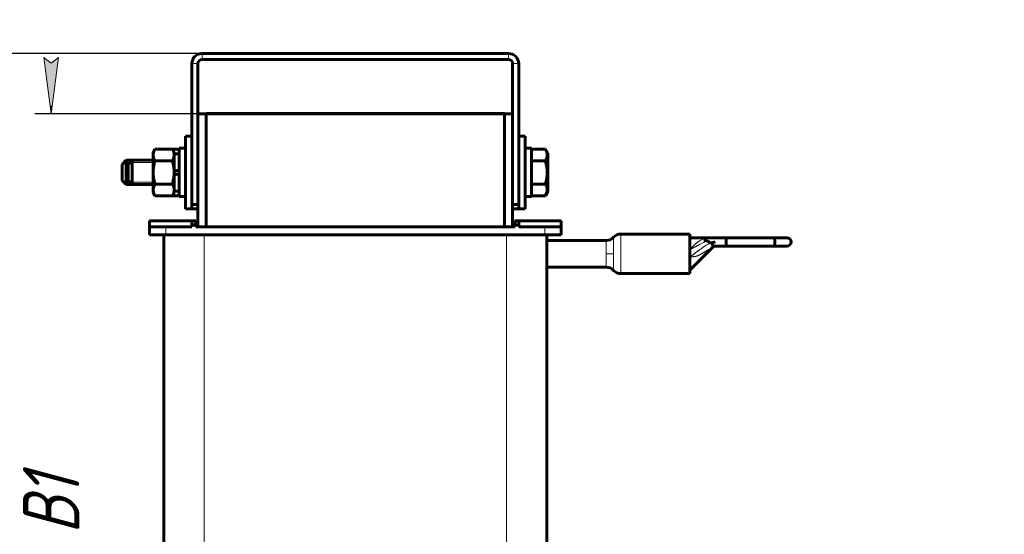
# Model space of a CAD drawing. Header units: millimetres. Extents: x 0 to 297, y 0 to 420.
# Tile 6 of 8: x 175 to 297, y 147 to 211. Entities that reach past the tile are written whole.
import ezdxf

# ---------------------------------------------------------------- set-up
doc = ezdxf.new("R2010")
doc.units = ezdxf.units.MM
doc.linetypes.add('K5LT_BASIC', pattern=[0])
doc.linetypes.add('K5LT_THIN', pattern=[0])
doc.layers.add('Системный слой', color=7, linetype='Continuous')
doc.styles.add('KDIMTEXTSTYLE', font='GOST_AU.SHX', dxfattribs={"width": 0.96, "oblique": 15, "height": 5})
doc.dimstyles.new('KDIMSTYLE (0.50)', dxfattribs={"dimtxt": 5, "dimasz": 1, "dimexe": 2, "dimexo": 0, "dimgap": 1, "dimtad": 1, "dimlfac": 2, "dimtxsty": 'KDIMTEXTSTYLE', "dimsah": 1, "dimcen": 0, "dimdle": 1, "dimadec": 0, "dimazin": 0, "dimtfac": 0.667, "dimtmove": 0, "dimatfit": 3, "dimfxl": 1, "dimtvp": 1, "dimtolj": 1, "dimtzin": 0, "dimarcsym": 0})

# ---------------------------------------------------------------- blocks, each defined once
blk = doc.blocks.new('U52')
at = {"layer": 'Системный слой', "color": 150, "linetype": 'K5LT_BASIC', "lineweight": 60, "true_color": 0x0080ff}
for p, q in [((258.03, 181.26), (258.02, 181.25)), ((258.04, 181.26), (258.03, 181.26)), ((258.06, 181.26), (258.04, 181.26))]:
    blk.add_line(p, q, dxfattribs=at)
blk = doc.blocks.new('U53')
at = {"layer": 'Системный слой', "color": 150, "linetype": 'K5LT_BASIC', "lineweight": 60, "true_color": 0x0080ff}
for p, q in [((258.04, 182.23), (258.02, 182.21)), ((258.06, 182.26), (258.04, 182.23)), ((258.09, 182.28), (258.06, 182.26))]:
    blk.add_line(p, q, dxfattribs=at)
blk = doc.blocks.new('U55')
at = {"layer": 'Системный слой', "color": 150, "linetype": 'K5LT_BASIC', "lineweight": 60, "true_color": 0x0080ff}
for p, q in [((237.62, 191.77), (237.62, 196.27)), ((237.62, 187.27), (237.62, 191.77))]:
    blk.add_line(p, q, dxfattribs=at)
blk = doc.blocks.new('U56')
at = {"layer": 'Системный слой', "color": 150, "linetype": 'K5LT_BASIC', "lineweight": 60, "true_color": 0x0080ff}
for p, q in [((195.52, 191.77), (195.52, 196.27)), ((195.52, 187.27), (195.52, 191.77))]:
    blk.add_line(p, q, dxfattribs=at)
blk = doc.blocks.new('U59')
at = {"layer": 'Системный слой', "color": 150, "linetype": 'K5LT_BASIC', "lineweight": 60, "true_color": 0x0080ff}
for p, q in [((194.64, 188.89), (194.67, 188.93)), ((194.67, 188.93), (194.69, 188.98)), ((194.69, 188.98), (194.72, 189.02))]:
    blk.add_line(p, q, dxfattribs=at)
blk = doc.blocks.new('U60')
at = {"layer": 'Системный слой', "color": 150, "linetype": 'K5LT_BASIC', "lineweight": 60, "true_color": 0x0080ff}
for p, q in [((194.67, 194.62), (194.64, 194.66)), ((194.69, 194.57), (194.67, 194.62)), ((194.72, 194.52), (194.69, 194.57))]:
    blk.add_line(p, q, dxfattribs=at)
blk = doc.blocks.new('U61')
at = {"layer": 'Системный слой', "color": 150, "linetype": 'K5LT_BASIC', "lineweight": 60, "true_color": 0x0080ff}
for p, q in [((238.42, 191.77), (238.42, 194.77)), ((238.42, 188.77), (238.42, 191.77))]:
    blk.add_line(p, q, dxfattribs=at)
blk = doc.blocks.new('U62')
at = {"layer": 'Системный слой', "color": 150, "linetype": 'K5LT_BASIC', "lineweight": 60, "true_color": 0x0080ff}
for p, q in [((258.02, 184.12), (258.02, 181.67)), ((258.02, 181.67), (258.02, 179.22))]:
    blk.add_line(p, q, dxfattribs=at)
blk = doc.blocks.new('U66')
at = {"layer": 'Системный слой', "color": 150, "linetype": 'K5LT_BASIC', "lineweight": 60, "true_color": 0x0080ff}
for p, q in [((194.72, 191.77), (194.72, 194.77)), ((194.72, 188.77), (194.72, 191.77))]:
    blk.add_line(p, q, dxfattribs=at)
blk = doc.blocks.new('U69')
at = {"layer": 'Системный слой', "color": 7, "linetype": 'K5LT_THIN', "lineweight": 18}
for p, q in [((249.48, 184.12), (249.48, 181.67)), ((249.48, 181.67), (249.48, 179.22))]:
    blk.add_line(p, q, dxfattribs=at)
blk = doc.blocks.new('KDIMARROW_01')
at = {"layer": 'Системный слой'}
blk.add_hatch(color=0, dxfattribs=at).paths.add_polyline_path([(0, 0), (-7, 0.92), (-6.3, 0), (-7, -0.92)])
at = {"layer": 'Системный слой', "color": 0, "linetype": 'K5LT_THIN', "lineweight": 18}
for p, q in [((-6.3, 0), (-7, 0.92)), ((-7, 0.92), (0, 0)), ((0, 0), (-7, -0.92)), ((-7, -0.92), (-6.3, 0)), ((0, 0), (-1, 0))]:
    blk.add_line(p, q, dxfattribs=at)

msp = doc.modelspace()

# ---------------------------------------------------------------- linework, layer by layer
at = {"layer": 'Системный слой', "color": 150, "linetype": 'K5LT_BASIC', "lineweight": 60, "true_color": 0x0080ff}
for p, q in [((197.5662, 206.524), (235.5662, 206.524)), ((196.3162, 187.774), (196.3162, 205.274)), ((197.0662, 187.774), (197.0662, 205.274)), ((197.5662, 205.774), (235.5662, 205.774)), ((236.0662, 205.274), (236.0662, 187.774)), ((236.8162, 205.274), (236.8162, 187.774)), ((197.0662, 199.024), (198.0662, 199.024)), ((197.0662, 199.024), (197.0662, 185.024)), ((198.0662, 199.074), (235.0662, 199.074)), ((198.0662, 199.024), (198.0662, 199.074)), ((198.0662, 199.024), (198.0662, 185.024)), ((198.0662, 199.024), (198.0662, 185.024)), ((198.0662, 199.024), (235.0662, 199.024)), ((198.0662, 199.024), (235.0662, 199.024)), ((235.0662, 199.024), (235.0662, 199.074)), ((235.0662, 199.024), (236.0662, 199.024)), ((235.0662, 199.024), (235.0662, 185.024)), ((235.0662, 199.024), (235.0662, 185.024)), ((236.0662, 199.024), (236.0662, 185.024)), ((196.3162, 196.274), (195.5162, 196.274)), ((237.6162, 196.274), (236.8162, 196.274)), ((191.7395, 194.6607), (191.5162, 194.274)), ((191.5162, 194.274), (191.5162, 193.939)), ((193.8929, 194.6607), (191.7395, 194.6607)), ((194.1162, 194.274), (193.8929, 194.6607)), ((194.6429, 194.6607), (193.8929, 194.6607)), ((194.1162, 194.274), (194.1162, 193.939)), ((194.7162, 194.099), (194.1162, 194.099)), ((194.7162, 194.5338), (194.6429, 194.6607)), ((195.5162, 194.774), (194.7162, 194.774)), ((238.4162, 194.774), (237.6162, 194.774)), ((238.4162, 194.6607), (240.1208, 194.6607)), ((240.1208, 194.6607), (240.4162, 194.149)), ((240.4162, 189.399), (240.4162, 194.149)), ((188.1662, 193.274), (187.6662, 192.774)), ((188.9162, 193.274), (188.1662, 193.274)), ((188.1662, 190.274), (188.1662, 193.274)), ((188.9162, 193.274), (188.4162, 192.774)), ((191.5162, 193.274), (188.9162, 193.274)), ((188.9162, 190.274), (188.9162, 193.274)), ((191.5162, 193.939), (191.5162, 191.774)), ((193.8929, 193.2173), (191.7395, 193.2173)), ((194.1162, 193.939), (194.1162, 191.774)), ((238.4162, 193.2173), (240.1208, 193.2173)), ((187.6662, 190.774), (187.6662, 192.774)), ((188.4162, 190.774), (188.4162, 192.774)), ((191.5162, 191.774), (191.5162, 189.6089)), ((194.1162, 191.8883), (194.7162, 192.1066)), ((194.1162, 191.774), (194.1162, 189.6089)), ((194.1162, 191.4413), (194.7162, 191.6597)), ((188.1662, 190.274), (187.6662, 190.774)), ((188.9162, 190.274), (188.4162, 190.774)), ((188.9162, 190.274), (188.1662, 190.274)), ((191.5162, 190.274), (188.9162, 190.274)), ((191.5162, 189.6089), (191.5162, 189.274)), ((191.7395, 188.8872), (191.5162, 189.274)), ((193.8929, 190.3306), (191.7395, 190.3306)), ((194.1162, 189.274), (193.8929, 188.8872)), ((194.1162, 189.6089), (194.1162, 189.274)), ((194.7162, 189.449), (194.1162, 189.449)), ((238.4162, 190.3306), (240.1208, 190.3306)), ((240.1208, 188.8872), (240.4162, 189.399)), ((193.8929, 188.8872), (191.7395, 188.8872)), ((194.6429, 188.8872), (193.8929, 188.8872)), ((194.7162, 189.0142), (194.6429, 188.8872)), ((195.5162, 188.774), (194.7162, 188.774)), ((238.4162, 188.774), (237.6162, 188.774)), ((238.4162, 188.8872), (240.1208, 188.8872)), ((196.3162, 187.274), (195.5162, 187.274)), ((197.0662, 187.774), (196.3162, 187.774)), ((196.3162, 187.274), (196.3162, 187.774)), ((197.0662, 187.274), (196.3162, 187.274)), ((236.0662, 187.774), (236.8162, 187.774)), ((236.8162, 187.274), (236.0662, 187.274)), ((236.8162, 187.274), (236.8162, 187.774)), ((237.6162, 187.274), (236.8162, 187.274)), ((191.0662, 185.024), (191.0662, 185.774)), ((191.0662, 185.774), (196.3162, 185.774)), ((196.3162, 185.274), (196.3162, 185.774)), ((196.3162, 185.774), (196.8162, 185.774)), ((196.8162, 185.774), (196.8162, 185.274)), ((236.3162, 185.774), (236.8162, 185.774)), ((236.3162, 185.274), (236.3162, 185.774)), ((236.8162, 185.774), (242.0662, 185.774)), ((236.8162, 185.774), (236.8162, 185.274)), ((242.0662, 185.024), (242.0662, 185.774)), ((191.0662, 185.024), (193.0662, 185.024)), ((191.0662, 184.024), (191.0662, 185.024)), ((193.0662, 185.024), (196.3162, 185.024)), ((196.3162, 185.024), (196.3162, 185.274)), ((196.3162, 185.274), (196.8162, 185.274)), ((196.8162, 185.024), (196.8162, 185.274)), ((196.8162, 185.024), (236.3162, 185.024)), ((236.3162, 185.024), (236.3162, 185.274)), ((236.3162, 185.274), (236.8162, 185.274)), ((236.8162, 185.024), (236.8162, 185.274)), ((236.8162, 185.024), (240.0662, 185.024)), ((240.0662, 185.024), (242.0662, 185.024)), ((242.0662, 184.024), (242.0662, 185.024)), ((191.0662, 184.024), (193.0662, 184.024)), ((192.8162, 123.024), (192.8162, 184.024)), ((193.0662, 184.024), (240.0662, 184.024)), ((240.0662, 184.024), (242.0662, 184.024)), ((240.3162, 123.024), (240.3162, 184.024)), ((240.3162, 183.324), (247.6494, 183.324)), ((249.4824, 184.124), (258.0162, 184.124)), ((258.0162, 183.674), (259.8662, 183.674)), ((259.8607, 183.6708), (259.8662, 183.674)), ((262.6127, 183.674), (259.8662, 183.674)), ((260.5463, 183.0499), (260.4383, 183.149)), ((268.3858, 183.674), (262.6127, 183.674)), ((270.0412, 183.674), (268.3858, 183.674)), ((258.0892, 179.7459), (260.9373, 182.5521)), ((261.0103, 182.624), (260.9503, 182.5865)), ((262.6127, 182.624), (260.9931, 182.624)), ((268.3858, 182.624), (262.6127, 182.624)), ((270.0412, 182.624), (268.3858, 182.624)), ((258.0162, 181.2551), (258.0569, 181.2633)), ((240.3162, 180.024), (247.6494, 180.024)), ((249.4824, 179.224), (258.0162, 179.224))]:
    msp.add_line(p, q, dxfattribs=at)
at = {"layer": 'Системный слой', "color": 7, "linetype": 'K5LT_THIN', "lineweight": 18}
for p, q in [((197.5662, 206.524), (197.5662, 205.774)), ((235.5662, 205.774), (235.5662, 206.524)), ((197.0662, 205.274), (196.3162, 205.274)), ((236.0662, 205.274), (236.8162, 205.274)), ((188.1662, 193.0033), (187.8956, 193.0033)), ((188.6456, 193.0033), (188.1662, 193.0033)), ((188.9162, 193.0033), (188.6456, 193.0033)), ((191.5162, 193.0033), (188.9162, 193.0033)), ((188.1662, 190.5446), (187.8956, 190.5446)), ((188.6456, 190.5446), (188.1662, 190.5446)), ((188.9162, 190.5446), (188.6456, 190.5446)), ((191.5162, 190.5446), (188.9162, 190.5446)), ((193.0662, 184.024), (193.0662, 185.024)), ((240.0662, 184.024), (240.0662, 185.024)), ((197.8162, 123.024), (197.8162, 184.024)), ((235.3162, 123.024), (235.3162, 184.024)), ((247.6494, 183.324), (247.6494, 181.674)), ((248.5659, 183.724), (248.5659, 181.674)), ((261.1293, 183.149), (260.4383, 183.149)), ((247.6494, 181.674), (247.6494, 180.024)), ((247.6494, 181.674), (248.5659, 181.674)), ((248.5659, 181.674), (248.5659, 179.624))]:
    msp.add_line(p, q, dxfattribs=at)
at = {"layer": 'Системный слой', "color": 150, "linetype": 'K5LT_BASIC', "lineweight": 60, "true_color": 0x0080ff}
for centre, radius, start, end in [((197.5662, 205.274), 1.25, 90, 180), ((235.5662, 205.274), 1.25, 0, 90), ((197.5662, 205.274), 0.5, 90, 180), ((235.5662, 205.274), 0.5, 0, 90), ((247.6494, 184.574), 1.25, 270, 317.156357), ((249.4824, 182.874), 1.25, 90, 137.156357), ((270.0412, 183.149), 0.525, 270, 90), ((261.1128, 182.374), 0.25, 90, 134.574779), ((261.1109, 182.374), 0.25, 90.000084, 133.813481), ((261.1115, 182.374), 0.25, 90.000104, 90.155281), ((247.6494, 178.774), 1.25, 42.843643, 90), ((249.4824, 180.474), 1.25, 222.843643, 270), ((257.9138, 179.924), 0.25, 294.172881, 314.574779)]:
    msp.add_arc(centre, radius, start, end, dxfattribs=at)
msp.add_ellipse((262.6127, 183.149), major_axis=(0, -0.525), ratio=0.18307279, start_param=3.14159265, end_param=6.28318531, dxfattribs=at)
for points, knots in [([(191.7395, 194.6607), (191.7098, 194.6093), (191.6657, 194.5262), (191.6138, 194.4092), (191.5783, 194.3134), (191.552, 194.2232), (191.53, 194.1223), (191.5184, 194.0293), (191.5162, 193.962), (191.5162, 193.939)], [0, 0, 0, 0, 2.19292398, 3.51825832, 4.90426476, 6.18464535, 7.24784718, 9.05858362, 10, 10, 10, 10]), ([(194.1162, 193.939), (194.1162, 193.9833), (194.111, 194.0688), (194.0878, 194.1989), (194.0549, 194.312), (193.9961, 194.468), (193.9405, 194.5783), (193.8929, 194.6607)], [0, 0, 0, 0, 1.44740223, 2.79972062, 4.28007379, 5.18836903, 8, 8, 8, 8]), ([(240.1208, 193.2173), (240.1763, 193.3136), (240.2448, 193.4528), (240.3017, 193.6272), (240.3259, 193.7331), (240.3405, 193.834), (240.3458, 193.9353), (240.3406, 194.0455), (240.3225, 194.169), (240.2763, 194.3427), (240.2039, 194.5107), (240.1403, 194.6268), (240.1208, 194.6607)], [0, 0, 0, 0, 2.66648978, 3.81042523, 4.70044363, 5.50384401, 6.49985301, 7.39542909, 8.43653023, 9.79482315, 12.05966974, 13, 13, 13, 13]), ([(191.5162, 193.939), (191.5162, 193.8948), (191.5215, 193.8093), (191.5447, 193.6791), (191.5775, 193.5661), (191.6363, 193.41), (191.6919, 193.2998), (191.7395, 193.2173)], [0, 0, 0, 0, 1.44740223, 2.79972062, 4.28007379, 5.18836903, 8, 8, 8, 8]), ([(191.7395, 193.2173), (191.7307, 193.1868), (191.7083, 193.1072), (191.6678, 192.9533), (191.6181, 192.739), (191.5765, 192.5146), (191.5474, 192.3055), (191.5325, 192.1583), (191.5241, 192.0402), (191.5196, 191.9514), (191.5168, 191.8626), (191.5162, 191.8035), (191.5162, 191.774)], [0, 0, 0, 0, 1.43286195, 3.72544107, 7.16430976, 11.33828068, 14.00371051, 16.66914034, 18.00185526, 19.33457017, 20.66728509, 22, 22, 22, 22]), ([(193.8929, 193.2173), (193.9226, 193.2688), (193.9668, 193.3519), (194.0187, 193.4688), (194.0542, 193.5647), (194.0804, 193.6549), (194.1025, 193.7557), (194.1141, 193.8488), (194.1162, 193.916), (194.1162, 193.939)], [0, 0, 0, 0, 2.19292398, 3.51825832, 4.90426476, 6.18464535, 7.24784718, 9.05858362, 10, 10, 10, 10]), ([(194.1162, 191.774), (194.1162, 191.8142), (194.1151, 191.8949), (194.11, 192.0162), (194.1016, 192.137), (194.0871, 192.288), (194.0631, 192.4685), (194.0205, 192.7098), (193.9642, 192.9597), (193.9157, 193.1385), (193.8929, 193.2173)], [0, 0, 0, 0, 1.81846407, 3.63692813, 5.4553922, 7.27385627, 10.46569137, 13.65752648, 18.30421618, 22, 22, 22, 22]), ([(240.1208, 190.3306), (240.1402, 190.3978), (240.1872, 190.5697), (240.2593, 190.882), (240.3097, 191.1963), (240.332, 191.4389), (240.3398, 191.574), (240.3428, 191.6614), (240.344, 191.7348), (240.3442, 191.8137), (240.3424, 191.9127), (240.3369, 192.0316), (240.3245, 192.2022), (240.2957, 192.4495), (240.2444, 192.7311), (240.1825, 192.995), (240.1421, 193.1435), (240.1208, 193.2173)], [0, 0, 0, 0, 3.15229629, 8.02402693, 14.43035773, 17.47429983, 18.99627089, 20.51824194, 21.40985484, 22.30146773, 24.08469353, 25.86791932, 27.65114512, 31.79250392, 37.07252473, 40.53626237, 44, 44, 44, 44]), ([(191.5162, 191.774), (191.5162, 191.7337), (191.5173, 191.653), (191.5224, 191.5317), (191.5308, 191.4109), (191.5454, 191.26), (191.5694, 191.0794), (191.6119, 190.8381), (191.6683, 190.5882), (191.7168, 190.4094), (191.7395, 190.3306)], [0, 0, 0, 0, 1.81846407, 3.63692813, 5.4553922, 7.27385627, 10.46569137, 13.65752648, 18.30421618, 22, 22, 22, 22]), ([(193.8929, 190.3306), (193.9018, 190.3612), (193.9242, 190.4408), (193.9647, 190.5946), (194.0143, 190.8089), (194.056, 191.0334), (194.0851, 191.2424), (194.1, 191.3897), (194.1084, 191.5077), (194.1129, 191.5965), (194.1156, 191.6853), (194.1162, 191.7445), (194.1162, 191.774)], [0, 0, 0, 0, 1.43286195, 3.72544107, 7.16430976, 11.33828068, 14.00371051, 16.66914034, 18.00185526, 19.33457017, 20.66728509, 22, 22, 22, 22]), ([(191.7395, 190.3306), (191.7098, 190.2791), (191.6657, 190.1961), (191.6138, 190.0791), (191.5783, 189.9832), (191.552, 189.8931), (191.53, 189.7922), (191.5184, 189.6992), (191.5162, 189.6319), (191.5162, 189.6089)], [0, 0, 0, 0, 2.19292398, 3.51825832, 4.90426476, 6.18464535, 7.24784718, 9.05858362, 10, 10, 10, 10]), ([(191.5162, 189.6089), (191.5162, 189.5647), (191.5215, 189.4792), (191.5447, 189.349), (191.5775, 189.236), (191.6363, 189.0799), (191.6919, 188.9697), (191.7395, 188.8872)], [0, 0, 0, 0, 1.44740223, 2.79972062, 4.28007379, 5.18836903, 8, 8, 8, 8]), ([(194.1162, 189.6089), (194.1162, 189.6532), (194.111, 189.7386), (194.0878, 189.8688), (194.0549, 189.9819), (193.9961, 190.1379), (193.9405, 190.2481), (193.8929, 190.3306)], [0, 0, 0, 0, 1.44740223, 2.79972062, 4.28007379, 5.18836903, 8, 8, 8, 8]), ([(193.8929, 188.8872), (193.9226, 188.9387), (193.9668, 189.0217), (194.0187, 189.1387), (194.0542, 189.2346), (194.0804, 189.3247), (194.1025, 189.4256), (194.1141, 189.5187), (194.1162, 189.5859), (194.1162, 189.6089)], [0, 0, 0, 0, 2.19292398, 3.51825832, 4.90426476, 6.18464535, 7.24784718, 9.05858362, 10, 10, 10, 10]), ([(240.1208, 188.8872), (240.1763, 188.9835), (240.2448, 189.1227), (240.3017, 189.2971), (240.3259, 189.403), (240.3405, 189.5038), (240.3458, 189.6051), (240.3406, 189.7153), (240.3225, 189.8388), (240.2763, 190.0126), (240.2039, 190.1806), (240.1403, 190.2967), (240.1208, 190.3306)], [0, 0, 0, 0, 2.66648978, 3.81042523, 4.70044363, 5.50384401, 6.49985301, 7.39542909, 8.43653023, 9.79482315, 12.05966974, 13, 13, 13, 13]), ([(259.8607, 183.6708), (259.856, 183.668), (259.8491, 183.6605), (259.8417, 183.643), (259.8372, 183.6221), (259.8356, 183.5939), (259.838, 183.5609), (259.8443, 183.5263), (259.8538, 183.4929), (259.8659, 183.4612), (259.8805, 183.431), (259.8979, 183.4024), (259.9182, 183.3757), (259.9415, 183.3513), (259.9671, 183.3302), (259.9933, 183.3133), (260.0301, 183.2948), (260.0597, 183.2851), (260.0808, 183.2799)], [0, 0, 0, 0, 1.84543821, 2.9755521, 4.33504206, 5.81739625, 7.29868004, 8.63253444, 9.82989634, 10.91561914, 11.94245323, 12.92206678, 13.87622957, 14.81341169, 15.72706017, 16.58006752, 17.30988599, 19, 19, 19, 19]), ([(260.0808, 183.2799), (260.1043, 183.2743), (260.1528, 183.2621), (260.2219, 183.2432), (260.2742, 183.227), (260.3137, 183.2133), (260.3406, 183.2032), (260.3631, 183.1936), (260.3831, 183.1844), (260.4021, 183.1747), (260.4231, 183.1615), (260.4338, 183.1531), (260.4383, 183.149)], [0, 0, 0, 0, 2.48446723, 5.1391046, 7.35500452, 8.06201136, 9.41225676, 10.2894528, 10.5450623, 11.61569794, 12.38595959, 13, 13, 13, 13]), ([(261.1293, 183.149), (261.0925, 183.1362), (261.0348, 183.1168), (260.9547, 183.0918), (260.8889, 183.0726), (260.8257, 183.056), (260.7708, 183.0436), (260.7294, 183.0358), (260.6979, 183.0312), (260.6735, 183.0285), (260.6516, 183.0271), (260.6326, 183.0267), (260.6159, 183.0272), (260.602, 183.0285), (260.5901, 183.0304), (260.5798, 183.0327), (260.5705, 183.0357), (260.5588, 183.0405), (260.551, 183.0456), (260.5463, 183.0499)], [0, 0, 0, 0, 3.85756364, 6.02588175, 8.32811645, 10.64760975, 12.51521722, 13.92103419, 14.84050842, 15.67622089, 16.37667065, 17.02475545, 17.56201023, 18.04011502, 18.41792277, 18.75796611, 19.08929506, 19.38890602, 20, 20, 20, 20]), ([(260.9931, 182.624), (260.9838, 182.624), (260.968, 182.6273), (260.9441, 182.6396), (260.9218, 182.6564), (260.8977, 182.6811), (260.8744, 182.712), (260.854, 182.7457), (260.8376, 182.7793), (260.8251, 182.8114), (260.8164, 182.8403), (260.8096, 182.8723), (260.8071, 182.9), (260.8088, 182.9283), (260.812, 182.9456), (260.8173, 182.9618), (260.824, 182.9773), (260.8355, 182.9957), (260.8518, 183.0141), (260.8724, 183.0322), (260.8951, 183.048), (260.9219, 183.0637), (260.9512, 183.0788), (260.9874, 183.0953), (261.0358, 183.1151), (261.0841, 183.1331), (261.1176, 183.1449), (261.1293, 183.149)], [0, 0, 0, 0, 2.1519975, 3.46182421, 5.0261623, 6.72037802, 8.40271786, 9.90426292, 11.23177247, 12.393992, 13.38852215, 14.17483029, 15.51009154, 15.96622118, 16.77154739, 17.11000272, 17.51194462, 18.29609385, 19.05225856, 19.70657696, 20.71502374, 21.48198934, 22.43027849, 23.59191034, 24.92928473, 26.92400249, 28, 28, 28, 28]), ([(268.3858, 182.624), (268.3971, 182.624), (268.4155, 182.6287), (268.4405, 182.6463), (268.4609, 182.6684), (268.4819, 182.7003), (268.5038, 182.7455), (268.5244, 182.8056), (268.5413, 182.8753), (268.5532, 182.9458), (268.5609, 183.0146), (268.5653, 183.0819), (268.5667, 183.1488), (268.5653, 183.2154), (268.5612, 183.2797), (268.5547, 183.3397), (268.5461, 183.3954), (268.535, 183.4502), (268.5197, 183.5071), (268.5001, 183.5611), (268.478, 183.6046), (268.4561, 183.6356), (268.4353, 183.656), (268.412, 183.6703), (268.3956, 183.674), (268.3858, 183.674)], [0, 0, 0, 0, 1.55964618, 2.54075679, 3.56826444, 4.59783255, 5.83953444, 7.29186571, 8.63078598, 9.84887934, 10.94478129, 11.97511432, 13, 14.01829823, 15.03520689, 16.00399301, 16.92796831, 17.87139759, 18.98914907, 20.33207912, 21.60386431, 22.69656121, 23.73042048, 24.65481356, 26, 26, 26, 26]), ([(260.9503, 182.5865), (260.9664, 182.5966), (260.9976, 182.6114), (261.0424, 182.6221), (261.0694, 182.624), (261.081, 182.624)], [0, 0, 0, 0, 2.49672689, 4.49667866, 6, 6, 6, 6])]:
    msp.add_open_spline(points, degree=3, knots=knots, dxfattribs=at)
at = {"layer": 'Системный слой', "color": 7, "linetype": 'K5LT_THIN', "lineweight": 18}
for points, knots in [([(258.0859, 182.2783), (258.0846, 182.36), (258.0819, 182.5098), (258.0763, 182.7113), (258.0696, 182.8912), (258.0611, 183.0679), (258.0506, 183.2415), (258.0393, 183.3975), (258.0296, 183.5177), (258.0225, 183.6014), (258.0184, 183.6495), (258.0165, 183.6704), (258.0162, 183.6739), (258.0162, 183.674)], [0, 0, 0, 0, 1.40444443, 2.64015512, 3.77914449, 5.02912333, 6.51862906, 8.08155313, 9.60545898, 10.95347844, 12.25517064, 13.26790091, 14, 14, 14, 14]), ([(260.0808, 183.2799), (260.0014, 183.2375), (259.8542, 183.1561), (259.6486, 183.0465), (259.4707, 182.9522), (259.3144, 182.8699), (259.1725, 182.7954), (259.049, 182.7308), (258.9468, 182.6773), (258.8679, 182.636), (258.8004, 182.6007), (258.7386, 182.5683), (258.6744, 182.5347), (258.6096, 182.501), (258.5438, 182.4665), (258.4797, 182.4331), (258.416, 182.4003), (258.3566, 182.3694), (258.3013, 182.3409), (258.2497, 182.3149), (258.1975, 182.289), (258.142, 182.2613), (258.0809, 182.2314), (258.0384, 182.2113), (258.0162, 182.201)], [0, 0, 0, 0, 2.81568379, 5.28018595, 7.37407264, 9.20163411, 10.9244303, 12.51212077, 13.68911559, 14.64503644, 15.39525876, 16.1648788, 16.93088646, 17.76831685, 18.54551145, 19.3596344, 20.12579069, 20.87703362, 21.53920919, 22.15134273, 22.75824284, 23.43906726, 24.18631965, 25, 25, 25, 25]), ([(260.5463, 183.0499), (260.4329, 182.9812), (260.222, 182.849), (259.9323, 182.663), (259.6936, 182.5049), (259.5022, 182.3742), (259.3485, 182.2668), (259.2264, 182.1795), (259.1299, 182.1094), (259.052, 182.0518), (258.9826, 181.9999), (258.9204, 181.9528), (258.8582, 181.9051), (258.7932, 181.8547), (258.7202, 181.7973), (258.6501, 181.7416), (258.5869, 181.6907), (258.526, 181.6416), (258.4638, 181.5912), (258.3986, 181.5392), (258.34, 181.493), (258.2869, 181.4521), (258.2357, 181.4135), (258.1797, 181.372), (258.1209, 181.3293), (258.0657, 181.2899), (258.0314, 181.2657), (258.0162, 181.2551)], [0, 0, 0, 0, 3.52163782, 6.60516341, 9.13297246, 11.10506496, 12.75368233, 14.10266871, 15.09036728, 15.92264886, 16.68772668, 17.39990287, 18.01385194, 18.79182348, 19.61795406, 20.49450711, 21.18134391, 21.84168263, 22.67869235, 23.50737132, 24.30277769, 24.90480448, 25.50588563, 26.16575985, 26.88442713, 27.50743947, 28, 28, 28, 28]), ([(259.8607, 183.6708), (259.7878, 183.6286), (259.651, 183.5483), (259.4603, 183.4309), (259.3026, 183.3286), (259.1739, 183.2408), (259.0708, 183.1673), (258.9831, 183.1022), (258.906, 183.0431), (258.8334, 182.9855), (258.7634, 182.9283), (258.6975, 182.8727), (258.6339, 182.8175), (258.5701, 182.7608), (258.5022, 182.6987), (258.4276, 182.6283), (258.3398, 182.5431), (258.246, 182.4486), (258.1591, 182.3576), (258.1077, 182.3022), (258.0859, 182.2783)], [0, 0, 0, 0, 2.37922646, 4.46018314, 6.24287004, 7.59065678, 8.76817503, 9.72374069, 10.59398414, 11.43723453, 12.26374639, 13.0735197, 13.82084299, 14.60252827, 15.44567035, 16.37128968, 17.45087023, 18.85088667, 20.07621873, 21, 21, 21, 21]), ([(260.9503, 182.5865), (260.8759, 182.54), (260.736, 182.4522), (260.5422, 182.3298), (260.3804, 182.2275), (260.2483, 182.144), (260.1368, 182.0736), (260.0333, 182.0088), (259.936, 181.9481), (259.8467, 181.8929), (259.7693, 181.8457), (259.6986, 181.8029), (259.6287, 181.7611), (259.5586, 181.7199), (259.4758, 181.6724), (259.4011, 181.6305), (259.3313, 181.5928), (259.283, 181.5674), (259.2384, 181.5445), (259.197, 181.5239), (259.1578, 181.5049), (259.1178, 181.4862), (259.0759, 181.4675), (259.0313, 181.4484), (258.9857, 181.4299), (258.9368, 181.4118), (258.8869, 181.3948), (258.8363, 181.3792), (258.7895, 181.3665), (258.7459, 181.3565), (258.7066, 181.3487), (258.6706, 181.3424), (258.6367, 181.3369), (258.6014, 181.332), (258.5639, 181.3278), (258.525, 181.3241), (258.4887, 181.3208), (258.4542, 181.3174), (258.4189, 181.3144), (258.3792, 181.3109), (258.334, 181.3062), (258.2841, 181.3004), (258.2276, 181.2931), (258.1685, 181.2839), (258.1103, 181.274), (258.0739, 181.2667), (258.0569, 181.2633)], [0, 0, 0, 0, 3.99970032, 7.52665968, 10.41013829, 12.65013616, 14.57132363, 16.34444049, 18.12244508, 19.69711114, 21.03351607, 22.1482447, 23.363277, 24.6398739, 25.73749077, 27.55453928, 28.40016628, 29.19839978, 29.92477171, 30.57928207, 31.19163503, 31.80236836, 32.46534449, 33.12087696, 33.81574488, 34.49608582, 35.26905508, 35.97511996, 36.65657323, 37.24413459, 37.79011862, 38.2744435, 38.71814224, 39.18110299, 39.71561373, 40.23656423, 40.7567039, 41.20153385, 41.67756773, 42.2384459, 42.88416836, 43.61349793, 44.40252213, 45.35288135, 46.23188344, 47, 47, 47, 47]), ([(260.9373, 182.5521), (260.9374, 182.5521), (260.9376, 182.5536), (260.939, 182.5597), (260.9414, 182.5676), (260.9448, 182.5765), (260.9482, 182.5831), (260.9503, 182.5865)], [0, 0, 0, 0, 2.14551876, 3.9374849, 5.37589844, 6.71321989, 8, 8, 8, 8]), ([(258.0892, 179.7459), (258.0892, 179.7459), (258.0891, 179.7587), (258.0884, 179.8099), (258.0871, 179.8808), (258.0848, 179.9657), (258.0813, 180.0605), (258.0763, 180.1578), (258.0699, 180.2534), (258.0622, 180.3468), (258.0532, 180.4391), (258.0427, 180.5331), (258.0322, 180.6201), (258.0232, 180.6932), (258.0182, 180.7333), (258.0162, 180.7498)], [0, 0, 0, 0, 2.22059621, 4.14826168, 5.82325979, 7.4284243, 8.89658032, 10.18746447, 11.3034154, 12.31160799, 13.24602658, 14.11144318, 14.99352295, 15.58871312, 16, 16, 16, 16])]:
    msp.add_open_spline(points, degree=3, knots=knots, dxfattribs=at)
at = {"layer": 'Системный слой', "color": 150, "linetype": 'K5LT_BASIC', "lineweight": 60, "true_color": 0x0080ff}
msp.add_open_spline([(258.0162, 182.201), (258.0392, 182.2267), (258.0625, 182.2527), (258.0859, 182.2783)], degree=3, dxfattribs=at)
at = {"layer": 'Системный слой', "color": 7, "linetype": 'K5LT_THIN', "lineweight": 18}
msp.add_open_spline([(258.0162, 180.7498), (258.0211, 180.8042), (258.031, 180.9149), (258.0449, 181.0864), (258.0532, 181.2039), (258.0569, 181.2633)], degree=3, dxfattribs=at)

# ---------------------------------------------------------------- block references
at = {"layer": 'Системный слой'}
for name in ['U56', 'U55', 'U60', 'U66', 'U61', 'U59', 'U69', 'U62', 'U53', 'U52']:
    msp.add_blockref(name, (0, 0), dxfattribs=at)

# ---------------------------------------------------------------- dimensions: what is measured, and where the dimension line sits
at = {"layer": 'Системный слой', "color": 7}
for base, p1, location, text in [((159.5997, 106.524), (204.3584, 206.524), (159.5997, 156.524), '\\H7.0;\\W0.965;\\Q15;\\H7.0;\\W0.965;\\Q15;\\Q15;В'), ((178.8662, 106.524), (198.0662, 199.024), (178.8662, 150.524), '\\H7.0;\\W0.965;\\Q15;\\H7.0;\\W0.965;\\Q15;\\Q15;В1')]:
    msp.add_linear_dim(base=base, p1=p1, p2=(185.5662, 106.524), angle=90, location=location, text=text, dimstyle='KDIMSTYLE (0.50)', override={"dimexo": 0, "dimblk1": 'KDIMARROW_01', "dimblk2": 'KDIMARROW_01', "dimse1": 0, "dimse2": 0, "dimclrt": 7, "dimtolj": 1}, dxfattribs=at).render()

doc.saveas('drawing.dxf')
